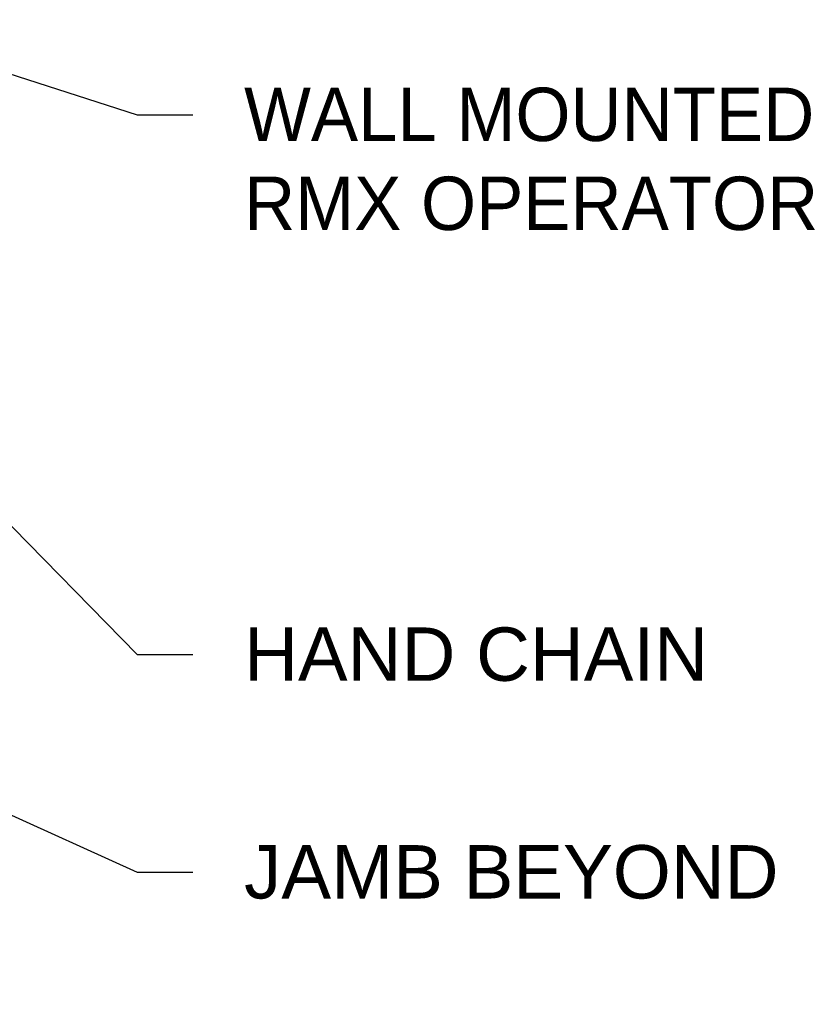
# Model space of a CAD drawing. Header units: inches. Extents: x 169.6 to 213.7, y 214.8 to 266.5.
# Tile 21 of 31: x 207.6 to 208.9, y 221.9 to 223.7. Entities that reach past the tile are written whole.
import ezdxf
from ezdxf import colors
from ezdxf.entities.mleader import LeaderData, LeaderLine
from ezdxf.math import Vec2, Vec3

# ---------------------------------------------------------------- set-up
doc = ezdxf.new("R2010")
doc.units = ezdxf.units.IN
doc.header["$LTSCALE"] = 0.25
doc.header["$MEASUREMENT"] = 0
doc.layers.add('ANNOTATIONS', color=1, linetype='Continuous')
doc.styles.add('ARIAL', font='arial.ttf', dxfattribs={"height": 0.09375})

msp = doc.modelspace()

# ---------------------------------------------------------------- leaders
at = {"layer": 'ANNOTATIONS'}
ml = msp.add_multileader_mtext('Standard', dxfattribs=at)
ml.set_content('WALL MOUNTED \\PRMX OPERATOR', color=256, style='ARIAL')
ml.set_leader_properties()
ml.build(insert=Vec2(0, 0))
ml.multileader.update_dxf_attribs({"dogleg_length": 0.36, "arrow_head_size": 0.09375})
ctx = ml.context
ctx.base_point, ctx.char_height, ctx.arrow_head_size, ctx.landing_gap_size, ctx.plane_origin = Vec3(207.85958, 223.50627), 0.09375, 0.09375, 0.09, Vec3(209.89282, 222.92522)
notes = []
notes.append((ctx, [(1, (1, 1, 0), (207.76162, 223.50627), (1, 0), 0.09796, [(0, [(207.24076, 223.67334)], 0, [])])]))
ctx.mtext.insert, ctx.mtext.flow_direction = Vec3(207.94958, 223.55394), 5
ml = msp.add_multileader_mtext('Standard', dxfattribs=at)
ml.set_content('HAND CHAIN', color=256, style='ARIAL')
ml.set_leader_properties()
ml.build(insert=Vec2(0, 0))
ml.multileader.update_dxf_attribs({"dogleg_length": 0.36, "arrow_head_size": 0.09375})
ctx = ml.context
ctx.base_point, ctx.char_height, ctx.arrow_head_size, ctx.landing_gap_size, ctx.plane_origin = Vec3(207.85958, 222.55797), 0.09375, 0.09375, 0.09, Vec3(209.89282, 222.44544)
notes.append((ctx, [(1, (1, 1, 0), (207.76162, 222.55797), (1, 0), 0.09796, [(0, [(207.33355, 222.99551)], 0, [])])]))
ctx.mtext.insert, ctx.mtext.flow_direction = Vec3(207.94958, 222.60565), 5
ml = msp.add_multileader_mtext('Standard', dxfattribs=at)
ml.set_content('JAMB BEYOND', color=256, style='ARIAL')
ml.set_leader_properties()
ml.build(insert=Vec2(0, 0))
ml.multileader.update_dxf_attribs({"dogleg_length": 0.36, "arrow_head_size": 0.09375})
ctx = ml.context
ctx.base_point, ctx.char_height, ctx.arrow_head_size, ctx.landing_gap_size, ctx.plane_origin = Vec3(207.85958, 222.17551), 0.09375, 0.09375, 0.09, Vec3(206.0972, 222.35099)
notes.append((ctx, [(0, (1, 1, 0), (207.76162, 222.17551), (1, 0), 0.09796, [(0, [(206.36518, 222.8109)], 0, [])])]))
ctx.mtext.insert, ctx.mtext.flow_direction = Vec3(207.94958, 222.22318), 5
for ctx, leaders in notes:
    for number, flags, end, landing, length, lines in leaders:
        leader = LeaderData()
        leader.index, (leader.has_last_leader_line, leader.has_dogleg_vector, leader.attachment_direction) = number, flags
        leader.last_leader_point, leader.dogleg_vector, leader.dogleg_length = Vec3(end), Vec3(landing), length
        for number, points, colour, breaks in lines:
            line = LeaderLine()
            line.index, line.vertices, line.color, line.breaks = number, Vec3.list(points), colors.encode_raw_color(colour), breaks
            leader.lines.append(line)
        ctx.leaders.append(leader)

doc.saveas('drawing.dxf')
